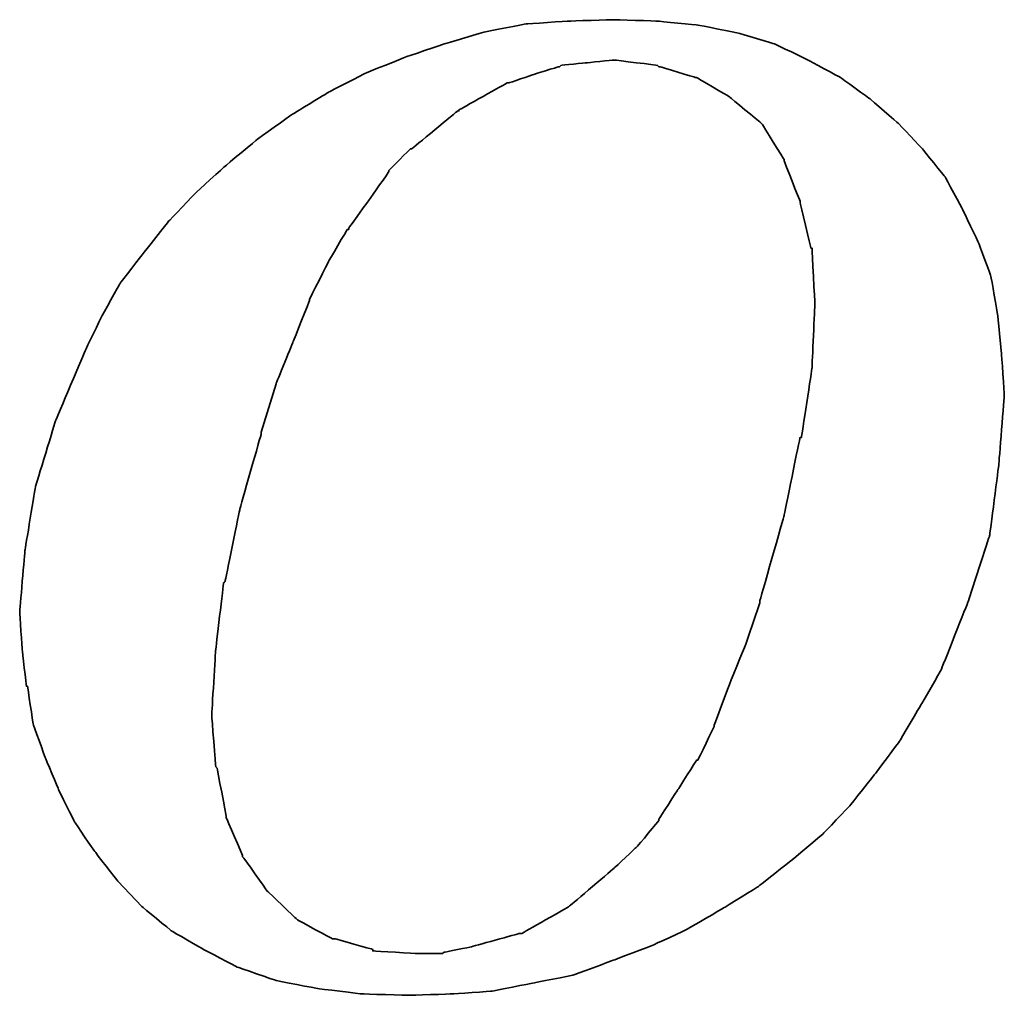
# Model space of a CAD drawing. Extents: x -456 to 346, y -296 to 220.
# Tile 45 of 62: x 81.53 to 82.88, y 56.57 to 57.91. Entities that reach past the tile are written whole.
import ezdxf

# ---------------------------------------------------------------- set-up
doc = ezdxf.new("R2010")
doc.units = 0
doc.header["$LTSCALE"] = 2
doc.header["$MEASUREMENT"] = 0
doc.layers.add('DIM', color=4, linetype='CONTINUOUS')
doc.layers.add('layer 1', color=7, linetype='CONTINUOUS')

# ---------------------------------------------------------------- blocks, each defined once
blk = doc.blocks.new('TBI MOTION logo(完整正式版)')
at = {"layer": 'layer 1', "color": 22, "lineweight": 35}
for points, knots in [([(-11.34375, -6.98375), (-11.34375, -6.98375), (-10.91375, -7.43875), (-10.91375, -7.43875), (-10.91375, -7.43875), (-10.91375, -7.43875), (-10.38625, -7.87125), (-10.38625, -7.87125), (-10.38625, -7.87125), (-10.38625, -7.87125), (-9.81125, -8.20375), (-9.81125, -8.20375), (-9.81125, -8.20375), (-9.81125, -8.20375), (-9.21125, -8.51875), (-9.21125, -8.51875), (-9.21125, -8.51875), (-9.21125, -8.51875), (-8.51625, -8.75875), (-8.51625, -8.75875), (-8.51625, -8.75875), (-8.51625, -8.75875), (-7.77125, -8.90375), (-7.77125, -8.90375), (-7.77125, -8.90375), (-7.77125, -8.90375), (-6.97875, -8.99875), (-6.97875, -8.99875), (-6.97875, -8.99875), (-6.97875, -8.99875), (-6.14125, -9.02375), (-6.14125, -9.02375), (-6.14125, -9.02375), (-6.14125, -9.02375), (-5.37125, -8.99875), (-5.37125, -8.99875), (-5.37125, -8.99875), (-5.37125, -8.99875), (-4.65375, -8.94875), (-4.65375, -8.94875), (-4.65375, -8.94875), (-4.65375, -8.94875), (-3.93375, -8.80625), (-3.93375, -8.80625), (-3.93375, -8.80625), (-3.93375, -8.80625), (-3.21375, -8.66375), (-3.21375, -8.66375), (-3.21375, -8.66375), (-3.21375, -8.66375), (-2.49375, -8.39875), (-2.49375, -8.39875), (-2.49375, -8.39875), (-2.49375, -8.39875), (-1.79875, -8.13375), (-1.79875, -8.13375), (-1.79875, -8.13375), (-1.79875, -8.13375), (-1.17375, -7.84375), (-1.17375, -7.84375), (-1.17375, -7.84375), (-1.17375, -7.84375), (-0.52375, -7.46375), (-0.52375, -7.46375), (-0.52375, -7.46375), (-0.52375, -7.46375), (0.10124, -7.07875), (0.10124, -7.07875), (0.10124, -7.07875), (0.10124, -7.07875), (0.67625, -6.62375), (0.67625, -6.62375), (0.67625, -6.62375), (0.67625, -6.62375), (1.24874, -6.14375), (1.24874, -6.14375), (1.24874, -6.14375), (1.24874, -6.14375), (1.72874, -5.64125), (1.72874, -5.64125), (1.72874, -5.64125), (1.72874, -5.64125), (2.18624, -5.06375), (2.18624, -5.06375), (2.18624, -5.06375), (2.18624, -5.06375), (2.61625, -4.48874), (2.61625, -4.48874), (2.61625, -4.48874), (2.61625, -4.48874), (3.00125, -3.83874), (3.00125, -3.83874), (3.00125, -3.83874), (3.00125, -3.83874), (3.36124, -3.21374), (3.36124, -3.21374), (3.36124, -3.21374), (3.36124, -3.21374), (3.84374, -1.99125), (3.84374, -1.99125), (3.84374, -1.99125), (3.84374, -1.99125), (4.22625, -0.81875), (4.22625, -0.81875), (4.22625, -0.81875), (4.22625, -0.81875), (4.39125, 0.45624), (4.39125, 0.45624), (4.39125, 0.45624), (4.39125, 0.45624), (4.48874, 1.70124), (4.48874, 1.70124), (4.48874, 1.70124), (4.48874, 1.70124), (4.43874, 2.44625), (4.43874, 2.44625), (4.43874, 2.44625), (4.43874, 2.44625), (4.36874, 3.14125), (4.36874, 3.14125), (4.36874, 3.14125), (4.36874, 3.14125), (4.25125, 3.81125), (4.25125, 3.81125), (4.25125, 3.81125), (4.25125, 3.81125), (4.03124, 4.41125), (4.03124, 4.41125), (4.03124, 4.41125), (4.03124, 4.41125), (3.74374, 5.01125), (3.74374, 5.01125), (3.74374, 5.01125), (3.74374, 5.01125), (3.43124, 5.58875), (3.43124, 5.58875), (3.43124, 5.58875), (3.43124, 5.58875), (3.02625, 6.09125), (3.02625, 6.09125), (3.02625, 6.09125), (3.02625, 6.09125), (2.59374, 6.54875), (2.59374, 6.54875), (2.59374, 6.54875), (2.59374, 6.54875), (2.09124, 6.98125), (2.09124, 6.98125), (2.09124, 6.98125), (2.09124, 6.98125), (1.56124, 7.36625), (1.56124, 7.36625), (1.56124, 7.36625), (1.56124, 7.36625), (0.98624, 7.67625), (0.98624, 7.67625), (0.98624, 7.67625), (0.98624, 7.67625), (0.38624, 7.96375), (0.38624, 7.96375), (0.38624, 7.96375), (0.38624, 7.96375), (-0.25875, 8.15625), (-0.25875, 8.15625), (-0.25875, 8.15625), (-0.25875, 8.15625), (-0.98125, 8.30125), (-0.98125, 8.30125), (-0.98125, 8.30125), (-0.98125, 8.30125), (-1.70124, 8.37125), (-1.70124, 8.37125), (-1.70124, 8.37125), (-1.70124, 8.37125), (-2.49375, 8.39624), (-2.49375, 8.39624), (-2.49375, 8.39624), (-2.49375, 8.39624), (-3.28625, 8.37125), (-3.28625, 8.37125), (-3.28625, 8.37125), (-3.28625, 8.37125), (-4.05125, 8.32125), (-4.05125, 8.32125), (-4.05125, 8.32125), (-4.05125, 8.32125), (-4.77375, 8.18125), (-4.77375, 8.18125), (-4.77375, 8.18125), (-4.77375, 8.18125), (-5.51625, 7.96375), (-5.51625, 7.96375), (-5.51625, 7.96375), (-5.51625, 7.96375), (-6.21125, 7.72625), (-6.21125, 7.72625), (-6.21125, 7.72625), (-6.21125, 7.72625), (-6.92875, 7.43625), (-6.92875, 7.43625), (-6.92875, 7.43625), (-6.92875, 7.43625), (-7.57875, 7.10125), (-7.57875, 7.10125), (-7.57875, 7.10125), (-7.57875, 7.10125), (-8.24875, 6.69125), (-8.24875, 6.69125), (-8.24875, 6.69125), (-8.24875, 6.69125), (-8.84875, 6.26125), (-8.84875, 6.26125), (-8.84875, 6.26125), (-8.84875, 6.26125), (-9.42625, 5.78125), (-9.42625, 5.78125), (-9.42625, 5.78125), (-9.42625, 5.78125), (-9.95375, 5.30125), (-9.95375, 5.30125), (-9.95375, 5.30125), (-9.95375, 5.30125), (-10.43375, 4.79624), (-10.43375, 4.79624), (-10.43375, 4.79624), (-10.43375, 4.79624), (-10.88875, 4.22125), (-10.88875, 4.22125), (-10.88875, 4.22125), (-10.88875, 4.22125), (-11.29875, 3.69375), (-11.29875, 3.69375), (-11.29875, 3.69375), (-11.29875, 3.69375), (-11.63375, 3.09125), (-11.63375, 3.09125), (-11.63375, 3.09125), (-11.63375, 3.09125), (-11.91875, 2.49625), (-11.91875, 2.49625), (-11.91875, 2.49625), (-11.91875, 2.49625), (-12.44875, 1.24625), (-12.44875, 1.24625), (-12.44875, 1.24625), (-12.44875, 1.24625), (-12.80875, 0.06874), (-12.80875, 0.06874), (-12.80875, 0.06874), (-12.80875, 0.06874), (-12.99875, -1.07875), (-12.99875, -1.07875), (-12.99875, -1.07875), (-12.99875, -1.07875), (-13.09375, -2.18375), (-13.09375, -2.18375), (-13.09375, -2.18375), (-13.09375, -2.18375), (-13.04875, -2.85375), (-13.04875, -2.85375), (-13.04875, -2.85375), (-13.04875, -2.85375), (-12.97375, -3.50375), (-12.97375, -3.50375), (-12.97375, -3.50375), (-12.97375, -3.50375), (-12.95375, -3.50375), (-12.95375, -3.50375), (-12.95375, -3.50375), (-12.95375, -3.50375), (-12.85375, -4.17375), (-12.85375, -4.17375), (-12.85375, -4.17375), (-12.85375, -4.17375), (-12.63875, -4.77624), (-12.63875, -4.77624), (-12.63875, -4.77624), (-12.63875, -4.77624), (-12.39875, -5.35125), (-12.39875, -5.35125), (-12.39875, -5.35125), (-12.39875, -5.35125), (-12.11375, -5.92875), (-12.11375, -5.92875), (-12.11375, -5.92875), (-12.11375, -5.92875), (-11.75375, -6.45375), (-11.75375, -6.45375), (-11.75375, -6.45375), (-11.75375, -6.45375), (-11.34375, -6.98375), (-11.34375, -6.98375)], [0, 0, 0, 0, 0.01369863, 0.01369863, 0.01369863, 0.01369864, 0.02739726, 0.02739726, 0.02739726, 0.02739727, 0.04109589, 0.04109589, 0.04109589, 0.0410959, 0.05479452, 0.05479452, 0.05479452, 0.05479453, 0.06849315, 0.06849315, 0.06849315, 0.06849316, 0.08219178, 0.08219178, 0.08219178, 0.08219179, 0.09589041, 0.09589041, 0.09589041, 0.09589042, 0.10958904, 0.10958904, 0.10958904, 0.10958905, 0.12328767, 0.12328767, 0.12328767, 0.12328768, 0.1369863, 0.1369863, 0.1369863, 0.13698631, 0.15068493, 0.15068493, 0.15068493, 0.15068494, 0.16438356, 0.16438356, 0.16438356, 0.16438357, 0.17808219, 0.17808219, 0.17808219, 0.1780822, 0.19178082, 0.19178082, 0.19178082, 0.19178083, 0.20547945, 0.20547945, 0.20547945, 0.20547946, 0.21917808, 0.21917808, 0.21917808, 0.21917809, 0.23287671, 0.23287671, 0.23287671, 0.23287672, 0.24657534, 0.24657534, 0.24657534, 0.24657535, 0.26027397, 0.26027397, 0.26027397, 0.26027398, 0.2739726, 0.2739726, 0.2739726, 0.27397261, 0.28767123, 0.28767123, 0.28767123, 0.28767124, 0.30136986, 0.30136986, 0.30136986, 0.30136987, 0.31506849, 0.31506849, 0.31506849, 0.3150685, 0.32876712, 0.32876712, 0.32876712, 0.32876713, 0.34246575, 0.34246575, 0.34246575, 0.34246576, 0.35616438, 0.35616438, 0.35616438, 0.35616439, 0.36986301, 0.36986301, 0.36986301, 0.36986302, 0.38356164, 0.38356164, 0.38356164, 0.38356165, 0.39726027, 0.39726027, 0.39726027, 0.39726028, 0.4109589, 0.4109589, 0.4109589, 0.41095891, 0.42465753, 0.42465753, 0.42465753, 0.42465754, 0.43835616, 0.43835616, 0.43835616, 0.43835617, 0.45205479, 0.45205479, 0.45205479, 0.4520548, 0.46575342, 0.46575342, 0.46575342, 0.46575343, 0.47945205, 0.47945205, 0.47945205, 0.47945206, 0.49315068, 0.49315068, 0.49315068, 0.49315069, 0.50684932, 0.50684932, 0.50684932, 0.50684933, 0.52054795, 0.52054795, 0.52054795, 0.52054796, 0.53424658, 0.53424658, 0.53424658, 0.53424659, 0.54794521, 0.54794521, 0.54794521, 0.54794522, 0.56164384, 0.56164384, 0.56164384, 0.56164385, 0.57534247, 0.57534247, 0.57534247, 0.57534248, 0.5890411, 0.5890411, 0.5890411, 0.58904111, 0.60273973, 0.60273973, 0.60273973, 0.60273974, 0.61643836, 0.61643836, 0.61643836, 0.61643837, 0.63013699, 0.63013699, 0.63013699, 0.630137, 0.64383562, 0.64383562, 0.64383562, 0.64383563, 0.65753425, 0.65753425, 0.65753425, 0.65753426, 0.67123288, 0.67123288, 0.67123288, 0.67123289, 0.68493151, 0.68493151, 0.68493151, 0.68493152, 0.69863014, 0.69863014, 0.69863014, 0.69863015, 0.71232877, 0.71232877, 0.71232877, 0.71232878, 0.7260274, 0.7260274, 0.7260274, 0.72602741, 0.73972603, 0.73972603, 0.73972603, 0.73972604, 0.75342466, 0.75342466, 0.75342466, 0.75342467, 0.76712329, 0.76712329, 0.76712329, 0.7671233, 0.78082192, 0.78082192, 0.78082192, 0.78082193, 0.79452055, 0.79452055, 0.79452055, 0.79452056, 0.80821918, 0.80821918, 0.80821918, 0.80821919, 0.82191781, 0.82191781, 0.82191781, 0.82191782, 0.83561644, 0.83561644, 0.83561644, 0.83561645, 0.84931507, 0.84931507, 0.84931507, 0.84931508, 0.8630137, 0.8630137, 0.8630137, 0.86301371, 0.87671233, 0.87671233, 0.87671233, 0.87671234, 0.89041096, 0.89041096, 0.89041096, 0.89041097, 0.90410959, 0.90410959, 0.90410959, 0.9041096, 0.91780822, 0.91780822, 0.91780822, 0.91780823, 0.93150685, 0.93150685, 0.93150685, 0.93150686, 0.94520548, 0.94520548, 0.94520548, 0.94520549, 0.95890411, 0.95890411, 0.95890411, 0.95890412, 0.97260274, 0.97260274, 0.97260274, 0.97260275, 0.98630137, 0.98630137, 0.98630137, 0.98630138, 1, 1, 1, 1]), ([(-8.77875, 1.03124), (-8.77875, 1.03124), (-8.51625, 1.89625), (-8.51625, 1.89625), (-8.51625, 1.89625), (-8.51625, 1.89625), (-8.20375, 2.66375), (-8.20375, 2.66375), (-8.20375, 2.66375), (-8.20375, 2.66375), (-7.91625, 3.38125), (-7.91625, 3.38125), (-7.91625, 3.38125), (-7.91625, 3.38125), (-7.91625, 3.40624), (-7.91625, 3.40624), (-7.91625, 3.40624), (-7.91625, 3.40624), (-7.57875, 4.07624), (-7.57875, 4.07624), (-7.57875, 4.07624), (-7.57875, 4.07624), (-7.24375, 4.65125), (-7.24375, 4.65125), (-7.24375, 4.65125), (-7.24375, 4.65125), (-7.21875, 4.65125), (-7.21875, 4.65125), (-7.21875, 4.65125), (-7.21875, 4.65125), (-7.21875, 4.67624), (-7.21875, 4.67624), (-7.21875, 4.67624), (-7.21875, 4.67624), (-6.83625, 5.20375), (-6.83625, 5.20375), (-6.83625, 5.20375), (-6.83625, 5.20375), (-6.49875, 5.68625), (-6.49875, 5.68625), (-6.49875, 5.68625), (-6.49875, 5.68625), (-6.49875, 5.70625), (-6.49875, 5.70625), (-6.49875, 5.70625), (-6.49875, 5.70625), (-6.11625, 6.09125), (-6.11625, 6.09125), (-6.11625, 6.09125), (-6.11625, 6.09125), (-6.09125, 6.09125), (-6.09125, 6.09125), (-6.09125, 6.09125), (-6.09125, 6.09125), (-5.27375, 6.76625), (-5.27375, 6.76625), (-5.27375, 6.76625), (-5.27375, 6.76625), (-5.24875, 6.76625), (-5.24875, 6.76625), (-5.24875, 6.76625), (-5.24875, 6.76625), (-5.24875, 6.78625), (-5.24875, 6.78625), (-5.24875, 6.78625), (-5.24875, 6.78625), (-4.38875, 7.26624), (-4.38875, 7.26624), (-4.38875, 7.26624), (-4.38875, 7.26624), (-4.36125, 7.26624), (-4.36125, 7.26624), (-4.36125, 7.26624), (-4.36125, 7.26624), (-3.93375, 7.41125), (-3.93375, 7.41125), (-3.93375, 7.41125), (-3.93375, 7.41125), (-3.47375, 7.55625), (-3.47375, 7.55625), (-3.47375, 7.55625), (-3.47375, 7.55625), (-3.45375, 7.55625), (-3.45375, 7.55625), (-3.45375, 7.55625), (-3.45375, 7.55625), (-3.42875, 7.58124), (-3.42875, 7.58124), (-3.42875, 7.58124), (-3.42875, 7.58124), (-2.97375, 7.62625), (-2.97375, 7.62625), (-2.97375, 7.62625), (-2.97375, 7.62625), (-2.49375, 7.67625), (-2.49375, 7.67625), (-2.49375, 7.67625), (-2.49375, 7.67625), (-2.46875, 7.67625), (-2.46875, 7.67625), (-2.46875, 7.67625), (-2.46875, 7.67625), (-1.70124, 7.58124), (-1.70124, 7.58124), (-1.70124, 7.58124), (-1.70124, 7.58124), (-1.67875, 7.55625), (-1.67875, 7.55625), (-1.67875, 7.55625), (-1.67875, 7.55625), (-1.65375, 7.55625), (-1.65375, 7.55625), (-1.65375, 7.55625), (-1.65375, 7.55625), (-1.03125, 7.36625), (-1.03125, 7.36625), (-1.03125, 7.36625), (-1.03125, 7.36625), (-1.00625, 7.36625), (-1.00625, 7.36625), (-1.00625, 7.36625), (-1.00625, 7.36625), (-0.43124, 7.02624), (-0.43124, 7.02624), (-0.43124, 7.02624), (-0.43124, 7.02624), (-0.40625, 7.00624), (-0.40625, 7.00624), (-0.40625, 7.00624), (-0.40625, 7.00624), (0.12124, 6.57124), (0.12124, 6.57124), (0.12124, 6.57124), (0.12124, 6.57124), (0.14624, 6.54875), (0.14624, 6.54875), (0.14624, 6.54875), (0.14624, 6.54875), (0.17124, 6.52375), (0.17124, 6.52375), (0.17124, 6.52375), (0.17124, 6.52375), (0.55625, 5.89875), (0.55625, 5.89875), (0.55625, 5.89875), (0.55625, 5.89875), (0.55625, 5.87625), (0.55625, 5.87625), (0.55625, 5.87625), (0.55625, 5.87625), (0.84124, 5.15625), (0.84124, 5.15625), (0.84124, 5.15625), (0.84124, 5.15625), (0.84124, 5.13125), (0.84124, 5.13125), (0.84124, 5.13125), (0.84124, 5.13125), (1.03624, 4.31875), (1.03624, 4.31875), (1.03624, 4.31875), (1.03624, 4.31875), (1.05624, 4.31875), (1.05624, 4.31875), (1.05624, 4.31875), (1.05624, 4.31875), (1.05624, 4.29125), (1.05624, 4.29125), (1.05624, 4.29125), (1.05624, 4.29125), (1.10625, 3.33125), (1.10625, 3.33125), (1.10625, 3.33125), (1.10625, 3.33125), (1.10625, 3.30875), (1.10625, 3.30875), (1.10625, 3.30875), (1.10625, 3.30875), (1.05624, 2.20624), (1.05624, 2.20624), (1.05624, 2.20624), (1.05624, 2.20624), (1.05624, 2.18124), (1.05624, 2.18124), (1.05624, 2.18124), (1.05624, 2.18124), (0.86624, 0.93624), (0.86624, 0.93624), (0.86624, 0.93624), (0.86624, 0.93624), (0.84124, 0.93624), (0.84124, 0.93624), (0.84124, 0.93624), (0.84124, 0.93624), (0.55625, -0.45874), (0.55625, -0.45874), (0.55625, -0.45874), (0.55625, -0.45874), (0.12124, -1.99125), (0.12124, -1.99125), (0.12124, -1.99125), (0.12124, -1.99125), (0.12124, -2.01874), (0.12124, -2.01874), (0.12124, -2.01874), (0.12124, -2.01874), (-0.13874, -2.78375), (-0.13874, -2.78375), (-0.13874, -2.78375), (-0.13874, -2.78375), (-0.43124, -3.50375), (-0.43124, -3.50375), (-0.43124, -3.50375), (-0.43124, -3.50375), (-0.69375, -4.19875), (-0.69375, -4.19875), (-0.69375, -4.19875), (-0.69375, -4.19875), (-0.69375, -4.22375), (-0.69375, -4.22375), (-0.69375, -4.22375), (-0.69375, -4.22375), (-0.98125, -4.82374), (-0.98125, -4.82374), (-0.98125, -4.82374), (-0.98125, -4.82374), (-1.00625, -4.82374), (-1.00625, -4.82374), (-1.00625, -4.82374), (-1.00625, -4.82374), (-1.33875, -5.35125), (-1.33875, -5.35125), (-1.33875, -5.35125), (-1.33875, -5.35125), (-1.67875, -5.87875), (-1.67875, -5.87875), (-1.67875, -5.87875), (-1.67875, -5.87875), (-1.67875, -5.90375), (-1.67875, -5.90375), (-1.67875, -5.90375), (-1.67875, -5.90375), (-2.05875, -6.35875), (-2.05875, -6.35875), (-2.05875, -6.35875), (-2.05875, -6.35875), (-2.08375, -6.38375), (-2.08375, -6.38375), (-2.08375, -6.38375), (-2.08375, -6.38375), (-2.46875, -6.74375), (-2.46875, -6.74375), (-2.46875, -6.74375), (-2.46875, -6.74375), (-3.25875, -7.41625), (-3.25875, -7.41625), (-3.25875, -7.41625), (-3.25875, -7.41625), (-3.28625, -7.43875), (-3.28625, -7.43875), (-3.28625, -7.43875), (-3.28625, -7.43875), (-4.12375, -7.91875), (-4.12375, -7.91875), (-4.12375, -7.91875), (-4.12375, -7.91875), (-4.14875, -7.91875), (-4.14875, -7.91875), (-4.14875, -7.91875), (-4.14875, -7.91875), (-4.17125, -7.91875), (-4.17125, -7.91875), (-4.17125, -7.91875), (-4.17125, -7.91875), (-5.03375, -8.15875), (-5.03375, -8.15875), (-5.03375, -8.15875), (-5.03375, -8.15875), (-5.51625, -8.25625), (-5.51625, -8.25625), (-5.51625, -8.25625), (-5.51625, -8.25625), (-5.54125, -8.27875), (-5.54125, -8.27875), (-5.54125, -8.27875), (-5.54125, -8.27875), (-5.56375, -8.27875), (-5.56375, -8.27875), (-5.56375, -8.27875), (-5.56375, -8.27875), (-5.99625, -8.27875), (-5.99625, -8.27875), (-5.99625, -8.27875), (-5.99625, -8.27875), (-6.76375, -8.23125), (-6.76375, -8.23125), (-6.76375, -8.23125), (-6.76375, -8.23125), (-6.78875, -8.23125), (-6.78875, -8.23125), (-6.78875, -8.23125), (-6.78875, -8.23125), (-6.78875, -8.20375), (-6.78875, -8.20375), (-6.78875, -8.20375), (-6.78875, -8.20375), (-7.45875, -8.01375), (-7.45875, -8.01375), (-7.45875, -8.01375), (-7.45875, -8.01375), (-7.48375, -8.01375), (-7.48375, -8.01375), (-7.48375, -8.01375), (-7.48375, -8.01375), (-7.50875, -8.01375), (-7.50875, -8.01375), (-7.50875, -8.01375), (-7.50875, -8.01375), (-8.13125, -7.67875), (-8.13125, -7.67875), (-8.13125, -7.67875), (-8.13125, -7.67875), (-8.15625, -7.65375), (-8.15625, -7.65375), (-8.15625, -7.65375), (-8.15625, -7.65375), (-8.65875, -7.17375), (-8.65875, -7.17375), (-8.65875, -7.17375), (-8.65875, -7.17375), (-8.68375, -7.14875), (-8.68375, -7.14875), (-8.68375, -7.14875), (-8.68375, -7.14875), (-9.08875, -6.57375), (-9.08875, -6.57375), (-9.08875, -6.57375), (-9.08875, -6.57375), (-9.11375, -6.54875), (-9.11375, -6.54875), (-9.11375, -6.54875), (-9.11375, -6.54875), (-9.11375, -6.52875), (-9.11375, -6.52875), (-9.11375, -6.52875), (-9.11375, -6.52875), (-9.40375, -5.85375), (-9.40375, -5.85375), (-9.40375, -5.85375), (-9.40375, -5.85375), (-9.40375, -5.82875), (-9.40375, -5.82875), (-9.40375, -5.82875), (-9.40375, -5.82875), (-9.56875, -4.96875), (-9.56875, -4.96875), (-9.56875, -4.96875), (-9.56875, -4.96875), (-9.59375, -4.94375), (-9.59375, -4.94375), (-9.59375, -4.94375), (-9.59375, -4.94375), (-9.66375, -4.03375), (-9.66375, -4.03375), (-9.66375, -4.03375), (-9.66375, -4.03375), (-9.66375, -4.00875), (-9.66375, -4.00875), (-9.66375, -4.00875), (-9.66375, -4.00875), (-9.59375, -2.85375), (-9.59375, -2.85375), (-9.59375, -2.85375), (-9.59375, -2.85375), (-9.45125, -1.65875), (-9.45125, -1.65875), (-9.45125, -1.65875), (-9.45125, -1.65875), (-9.42625, -1.63375), (-9.42625, -1.63375), (-9.42625, -1.63375), (-9.42625, -1.63375), (-9.16125, -0.33875), (-9.16125, -0.33875), (-9.16125, -0.33875), (-9.16125, -0.33875), (-8.77875, 1.00624), (-8.77875, 1.00624), (-8.77875, 1.00624), (-8.77875, 1.00624), (-8.77875, 1.03124), (-8.77875, 1.03124)], [0, 0, 0, 0, 0.01020408, 0.01020408, 0.01020408, 0.01020409, 0.02040816, 0.02040816, 0.02040816, 0.02040817, 0.03061224, 0.03061224, 0.03061224, 0.03061225, 0.04081633, 0.04081633, 0.04081633, 0.04081634, 0.05102041, 0.05102041, 0.05102041, 0.05102042, 0.06122449, 0.06122449, 0.06122449, 0.0612245, 0.07142857, 0.07142857, 0.07142857, 0.07142858, 0.08163265, 0.08163265, 0.08163265, 0.08163266, 0.09183673, 0.09183673, 0.09183673, 0.09183674, 0.10204082, 0.10204082, 0.10204082, 0.10204083, 0.1122449, 0.1122449, 0.1122449, 0.11224491, 0.12244898, 0.12244898, 0.12244898, 0.12244899, 0.13265306, 0.13265306, 0.13265306, 0.13265307, 0.14285714, 0.14285714, 0.14285714, 0.14285715, 0.15306122, 0.15306122, 0.15306122, 0.15306123, 0.16326531, 0.16326531, 0.16326531, 0.16326532, 0.17346939, 0.17346939, 0.17346939, 0.1734694, 0.18367347, 0.18367347, 0.18367347, 0.18367348, 0.19387755, 0.19387755, 0.19387755, 0.19387756, 0.20408163, 0.20408163, 0.20408163, 0.20408164, 0.21428571, 0.21428571, 0.21428571, 0.21428572, 0.2244898, 0.2244898, 0.2244898, 0.22448981, 0.23469388, 0.23469388, 0.23469388, 0.23469389, 0.24489796, 0.24489796, 0.24489796, 0.24489797, 0.25510204, 0.25510204, 0.25510204, 0.25510205, 0.26530612, 0.26530612, 0.26530612, 0.26530613, 0.2755102, 0.2755102, 0.2755102, 0.27551021, 0.28571429, 0.28571429, 0.28571429, 0.2857143, 0.29591837, 0.29591837, 0.29591837, 0.29591838, 0.30612245, 0.30612245, 0.30612245, 0.30612246, 0.31632653, 0.31632653, 0.31632653, 0.31632654, 0.32653061, 0.32653061, 0.32653061, 0.32653062, 0.33673469, 0.33673469, 0.33673469, 0.3367347, 0.34693878, 0.34693878, 0.34693878, 0.34693879, 0.35714286, 0.35714286, 0.35714286, 0.35714287, 0.36734694, 0.36734694, 0.36734694, 0.36734695, 0.37755102, 0.37755102, 0.37755102, 0.37755103, 0.3877551, 0.3877551, 0.3877551, 0.38775511, 0.39795918, 0.39795918, 0.39795918, 0.39795919, 0.40816327, 0.40816327, 0.40816327, 0.40816328, 0.41836735, 0.41836735, 0.41836735, 0.41836736, 0.42857143, 0.42857143, 0.42857143, 0.42857144, 0.43877551, 0.43877551, 0.43877551, 0.43877552, 0.44897959, 0.44897959, 0.44897959, 0.4489796, 0.45918367, 0.45918367, 0.45918367, 0.45918368, 0.46938776, 0.46938776, 0.46938776, 0.46938777, 0.47959184, 0.47959184, 0.47959184, 0.47959185, 0.48979592, 0.48979592, 0.48979592, 0.48979593, 0.5, 0.5, 0.5, 0.50000001, 0.51020408, 0.51020408, 0.51020408, 0.51020409, 0.52040816, 0.52040816, 0.52040816, 0.52040817, 0.53061224, 0.53061224, 0.53061224, 0.53061225, 0.54081633, 0.54081633, 0.54081633, 0.54081634, 0.55102041, 0.55102041, 0.55102041, 0.55102042, 0.56122449, 0.56122449, 0.56122449, 0.5612245, 0.57142857, 0.57142857, 0.57142857, 0.57142858, 0.58163265, 0.58163265, 0.58163265, 0.58163266, 0.59183673, 0.59183673, 0.59183673, 0.59183674, 0.60204082, 0.60204082, 0.60204082, 0.60204083, 0.6122449, 0.6122449, 0.6122449, 0.61224491, 0.62244898, 0.62244898, 0.62244898, 0.62244899, 0.63265306, 0.63265306, 0.63265306, 0.63265307, 0.64285714, 0.64285714, 0.64285714, 0.64285715, 0.65306122, 0.65306122, 0.65306122, 0.65306123, 0.66326531, 0.66326531, 0.66326531, 0.66326532, 0.67346939, 0.67346939, 0.67346939, 0.6734694, 0.68367347, 0.68367347, 0.68367347, 0.68367348, 0.69387755, 0.69387755, 0.69387755, 0.69387756, 0.70408163, 0.70408163, 0.70408163, 0.70408164, 0.71428571, 0.71428571, 0.71428571, 0.71428572, 0.7244898, 0.7244898, 0.7244898, 0.72448981, 0.73469388, 0.73469388, 0.73469388, 0.73469389, 0.74489796, 0.74489796, 0.74489796, 0.74489797, 0.75510204, 0.75510204, 0.75510204, 0.75510205, 0.76530612, 0.76530612, 0.76530612, 0.76530613, 0.7755102, 0.7755102, 0.7755102, 0.77551021, 0.78571429, 0.78571429, 0.78571429, 0.7857143, 0.79591837, 0.79591837, 0.79591837, 0.79591838, 0.80612245, 0.80612245, 0.80612245, 0.80612246, 0.81632653, 0.81632653, 0.81632653, 0.81632654, 0.82653061, 0.82653061, 0.82653061, 0.82653062, 0.83673469, 0.83673469, 0.83673469, 0.8367347, 0.84693878, 0.84693878, 0.84693878, 0.84693879, 0.85714286, 0.85714286, 0.85714286, 0.85714287, 0.86734694, 0.86734694, 0.86734694, 0.86734695, 0.87755102, 0.87755102, 0.87755102, 0.87755103, 0.8877551, 0.8877551, 0.8877551, 0.88775511, 0.89795918, 0.89795918, 0.89795918, 0.89795919, 0.90816327, 0.90816327, 0.90816327, 0.90816328, 0.91836735, 0.91836735, 0.91836735, 0.91836736, 0.92857143, 0.92857143, 0.92857143, 0.92857144, 0.93877551, 0.93877551, 0.93877551, 0.93877552, 0.94897959, 0.94897959, 0.94897959, 0.9489796, 0.95918367, 0.95918367, 0.95918367, 0.95918368, 0.96938776, 0.96938776, 0.96938776, 0.96938777, 0.97959184, 0.97959184, 0.97959184, 0.97959185, 0.98979592, 0.98979592, 0.98979592, 0.98979593, 1, 1, 1, 1])]:
    blk.add_open_spline(points, degree=3, knots=knots, dxfattribs=at)

msp = doc.modelspace()

# ---------------------------------------------------------------- block references
at = {"layer": 'DIM', "xscale": 0.07662273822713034, "yscale": 0.07662273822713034, "zscale": 0.07662273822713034}
msp.add_blockref('TBI MOTION logo(完整正式版)', (82.5342, 57.2653), dxfattribs=at)

doc.saveas('drawing.dxf')
